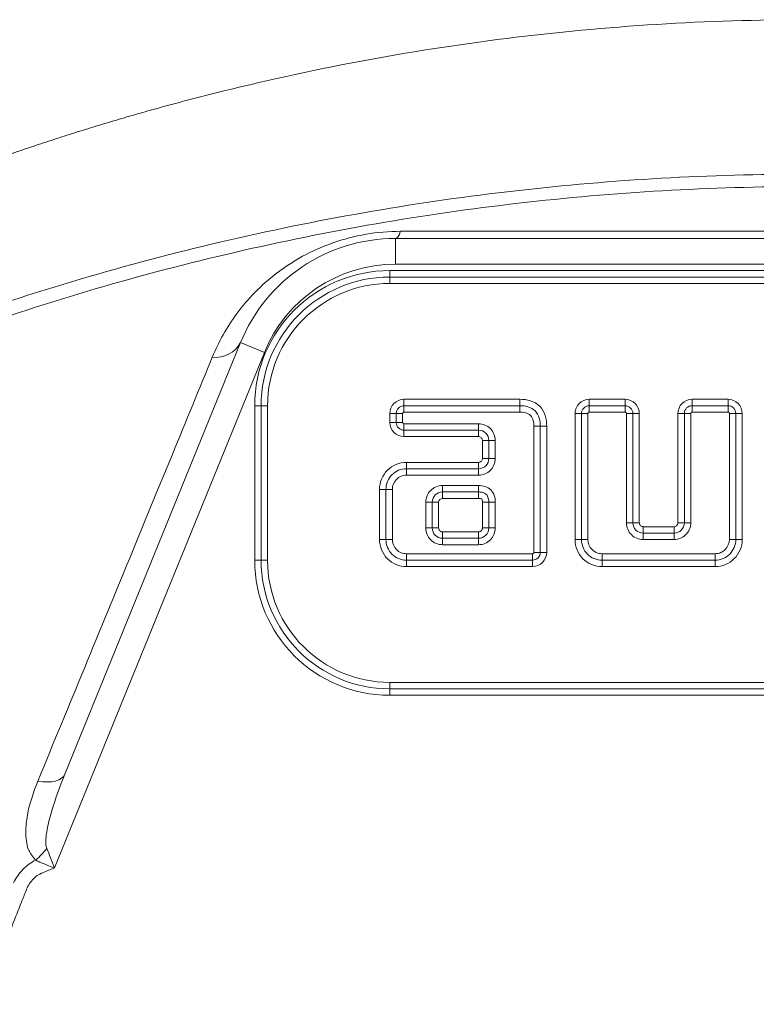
# Model space of a CAD drawing. Header units: millimetres. Extents: x 9 to 1131, y -444 to 1084.
# Tile 14 of 26: x 244 to 272, y 899 to 938. Entities that reach past the tile are written whole.
import ezdxf

# ---------------------------------------------------------------- set-up
doc = ezdxf.new("R2010")
doc.units = ezdxf.units.MM

msp = doc.modelspace()

# ---------------------------------------------------------------- linework, layer by layer
at = {"color": 7, "linetype": 'Continuous', "lineweight": 15}
for p, q in [((258.366, 929.193), (258.366, 928.193)), ((258.366, 929.193), (290.43, 929.193)), ((290.43, 928.193), (258.366, 928.193)), ((258.148, 927.943), (290.648, 927.943)), ((258.148, 927.693), (258.148, 927.943)), ((290.648, 927.693), (258.148, 927.693)), ((258.148, 927.693), (258.148, 927.443)), ((290.648, 927.443), (258.148, 927.443)), ((245.52, 908.379), (252.345, 925.144)), ((252.345, 925.144), (253.272, 924.767)), ((253.272, 924.767), (245.115, 904.732)), ((258.698, 922.943), (258.698, 922.693)), ((258.698, 922.943), (263.198, 922.943)), ((263.198, 922.943), (263.198, 922.693)), ((265.898, 922.943), (265.898, 922.693)), ((265.898, 922.943), (267.298, 922.943)), ((267.298, 922.693), (267.298, 922.943)), ((269.898, 922.693), (269.898, 922.943)), ((269.898, 922.943), (271.298, 922.943)), ((271.298, 922.943), (271.298, 922.693)), ((252.898, 916.693), (252.898, 922.693)), ((252.898, 922.693), (253.148, 922.693)), ((253.148, 922.693), (253.148, 916.693)), ((253.148, 922.693), (253.398, 922.693)), ((253.398, 922.693), (253.398, 916.693)), ((258.698, 922.693), (263.198, 922.693)), ((258.698, 922.693), (258.698, 922.443)), ((263.198, 922.443), (258.698, 922.443)), ((263.198, 922.693), (263.198, 922.443)), ((265.898, 922.693), (265.898, 922.443)), ((265.898, 922.693), (267.298, 922.693)), ((267.298, 922.443), (265.898, 922.443)), ((267.298, 922.693), (267.298, 922.443)), ((269.898, 922.443), (269.898, 922.693)), ((269.898, 922.693), (271.298, 922.693)), ((271.298, 922.443), (269.898, 922.443)), ((271.298, 922.443), (271.298, 922.693)), ((258.148, 922.393), (258.398, 922.393)), ((258.148, 922.043), (258.148, 922.393)), ((258.148, 922.043), (258.398, 922.043)), ((258.398, 922.393), (258.648, 922.393)), ((258.398, 922.043), (258.398, 922.393)), ((258.648, 922.043), (258.398, 922.043)), ((258.648, 922.393), (258.648, 922.043)), ((265.348, 922.393), (265.598, 922.393)), ((265.348, 917.493), (265.348, 922.393)), ((265.598, 922.393), (265.848, 922.393)), ((265.598, 917.493), (265.598, 922.393)), ((265.848, 922.393), (265.848, 917.493)), ((267.348, 918.143), (267.348, 922.393)), ((267.598, 922.393), (267.348, 922.393)), ((267.598, 922.393), (267.598, 918.143)), ((267.598, 922.393), (267.848, 922.393)), ((267.848, 922.393), (267.848, 918.143)), ((269.598, 922.393), (269.348, 922.393)), ((269.348, 918.143), (269.348, 922.393)), ((269.848, 922.393), (269.598, 922.393)), ((269.598, 918.143), (269.598, 922.393)), ((269.848, 922.393), (269.848, 918.143)), ((271.348, 917.493), (271.348, 922.393)), ((271.348, 922.393), (271.598, 922.393)), ((271.598, 922.393), (271.598, 917.493)), ((271.848, 922.393), (271.598, 922.393)), ((271.848, 922.393), (271.848, 917.493)), ((258.698, 921.993), (261.598, 921.993)), ((258.698, 921.993), (258.698, 921.743)), ((261.598, 921.743), (258.698, 921.743)), ((258.698, 921.493), (258.698, 921.743)), ((261.598, 921.993), (261.598, 921.743)), ((261.598, 921.743), (261.598, 921.493)), ((263.998, 921.893), (263.748, 921.893)), ((263.748, 916.993), (263.748, 921.893)), ((263.998, 921.893), (263.998, 916.993)), ((264.248, 921.893), (263.998, 921.893)), ((264.248, 921.893), (264.248, 916.993)), ((261.598, 921.493), (258.698, 921.493)), ((261.998, 921.343), (261.748, 921.343)), ((261.748, 920.643), (261.748, 921.343)), ((261.998, 920.643), (261.998, 921.343)), ((262.248, 921.343), (261.998, 921.343)), ((262.248, 921.343), (262.248, 920.643)), ((261.998, 920.643), (261.748, 920.643)), ((262.248, 920.643), (261.998, 920.643)), ((258.798, 920.243), (258.798, 920.493)), ((258.798, 920.493), (261.598, 920.493)), ((258.798, 919.993), (258.798, 920.243)), ((258.798, 920.243), (261.598, 920.243)), ((261.598, 920.243), (261.598, 920.493)), ((261.598, 919.993), (261.598, 920.243)), ((261.598, 919.993), (258.798, 919.993)), ((257.998, 919.443), (257.748, 919.443)), ((257.748, 917.493), (257.748, 919.443)), ((258.248, 919.443), (257.998, 919.443)), ((257.998, 917.493), (257.998, 919.443)), ((258.248, 919.443), (258.248, 917.493)), ((260.198, 919.593), (261.598, 919.593)), ((260.198, 919.593), (260.198, 919.343)), ((261.598, 919.593), (261.598, 919.343)), ((261.598, 919.343), (260.198, 919.343)), ((260.198, 919.093), (260.198, 919.343)), ((261.598, 919.093), (260.198, 919.093)), ((261.598, 919.093), (261.598, 919.343)), ((259.548, 917.943), (259.548, 918.943)), ((259.798, 918.943), (259.548, 918.943)), ((259.798, 918.943), (259.798, 917.943)), ((259.798, 918.943), (260.048, 918.943)), ((260.048, 918.943), (260.048, 917.943)), ((261.748, 918.943), (261.998, 918.943)), ((261.748, 917.943), (261.748, 918.943)), ((262.248, 918.943), (261.998, 918.943)), ((261.998, 917.943), (261.998, 918.943)), ((262.248, 918.943), (262.248, 917.943)), ((259.798, 917.943), (259.548, 917.943)), ((259.798, 917.943), (260.048, 917.943)), ((261.748, 917.943), (261.998, 917.943)), ((262.248, 917.943), (261.998, 917.943)), ((267.348, 918.143), (267.598, 918.143)), ((267.598, 918.143), (267.848, 918.143)), ((267.998, 917.743), (267.998, 917.993)), ((267.998, 917.993), (269.198, 917.993)), ((269.198, 917.743), (269.198, 917.993)), ((269.598, 918.143), (269.348, 918.143)), ((269.848, 918.143), (269.598, 918.143)), ((257.998, 917.493), (257.748, 917.493)), ((257.998, 917.493), (258.248, 917.493)), ((260.198, 917.543), (260.198, 917.793)), ((260.198, 917.793), (261.598, 917.793)), ((260.198, 917.543), (260.198, 917.293)), ((260.198, 917.543), (261.598, 917.543)), ((261.598, 917.543), (261.598, 917.793)), ((261.598, 917.543), (261.598, 917.293)), ((265.348, 917.493), (265.598, 917.493)), ((265.598, 917.493), (265.848, 917.493)), ((267.998, 917.493), (267.998, 917.743)), ((267.998, 917.743), (269.198, 917.743)), ((269.198, 917.493), (267.998, 917.493)), ((269.198, 917.493), (269.198, 917.743)), ((271.598, 917.493), (271.348, 917.493)), ((271.848, 917.493), (271.598, 917.493)), ((261.598, 917.293), (260.198, 917.293)), ((252.898, 916.693), (253.148, 916.693)), ((253.398, 916.693), (253.148, 916.693)), ((258.798, 916.943), (263.698, 916.943)), ((258.798, 916.693), (258.798, 916.943)), ((263.698, 916.693), (258.798, 916.693)), ((258.798, 916.693), (258.798, 916.443)), ((263.698, 916.693), (263.698, 916.943)), ((263.698, 916.443), (263.698, 916.693)), ((263.998, 916.993), (263.748, 916.993)), ((264.248, 916.993), (263.998, 916.993)), ((266.398, 916.943), (270.798, 916.943)), ((266.398, 916.693), (266.398, 916.943)), ((270.798, 916.693), (266.398, 916.693)), ((266.398, 916.443), (266.398, 916.693)), ((270.798, 916.693), (270.798, 916.943)), ((270.798, 916.443), (270.798, 916.693)), ((263.698, 916.443), (258.798, 916.443)), ((270.798, 916.443), (266.398, 916.443)), ((258.148, 911.943), (290.648, 911.943)), ((258.148, 911.943), (258.148, 911.693)), ((258.148, 911.443), (258.148, 911.693)), ((258.148, 911.693), (290.648, 911.693)), ((290.648, 911.443), (258.148, 911.443))]:
    msp.add_line(p, q, dxfattribs=at)
at = {"color": 7, "linetype": 'Continuous', "lineweight": 15, "flags": 128}
for points in [[(258.567, 929.47), (258.544, 929.407), (258.521, 929.351), (258.496, 929.303), (258.471, 929.264), (258.445, 929.233), (258.419, 929.211), (258.392, 929.197), (258.366, 929.193)], [(244.466, 908.106), (244.658, 908.081), (244.839, 908.073), (245.006, 908.083), (245.155, 908.111), (245.283, 908.155), (245.388, 908.216), (245.467, 908.291), (245.52, 908.379)]]:
    msp.add_lwpolyline(points, dxfattribs=at)
at = {"color": 7, "linetype": 'Continuous', "lineweight": 15}
for centre, radius, start, end in [((258.366, 922.693), 6.5, 90, 157.8468), ((258.366, 922.693), 5.5, 90, 157.8468), ((258.148, 922.693), 5.25, 90, 180), ((258.148, 922.693), 5, 90, 180), ((258.148, 922.693), 4.75, 90, 180), ((251.39, 925.653), 1.082, 262.4967, 331.9243), ((258.148, 916.693), 5.25, 180, 270), ((258.148, 916.693), 5, 180, 270), ((258.148, 916.693), 4.75, 180, 270), ((242.608, 907.184), 2.783, 309.6212, 322.5346)]:
    msp.add_arc(centre, radius, start, end, dxfattribs=at)
for points, knots in [([(230.496, 926.932), (230.755, 927.065), (231.27, 927.33), (232.049, 927.72), (232.831, 928.103), (233.614, 928.478), (234.4, 928.846), (235.188, 929.206), (235.978, 929.558), (236.77, 929.903), (237.564, 930.241), (238.36, 930.571), (239.157, 930.893), (239.957, 931.208), (240.758, 931.516), (241.561, 931.816), (242.365, 932.108), (243.171, 932.393), (243.978, 932.67), (244.786, 932.94), (245.596, 933.202), (246.407, 933.457), (247.22, 933.704), (248.033, 933.944), (248.848, 934.176), (249.663, 934.4), (250.479, 934.617), (252.888, 935.235), (256.924, 936.122), (262.688, 937.024), (268.517, 937.571), (274.398, 937.754), (280.279, 937.571), (286.108, 937.024), (291.872, 936.122), (296.186, 935.174), (299.137, 934.403), (300.767, 933.946), (302.393, 933.459), (304.014, 932.942), (305.63, 932.395), (307.241, 931.818), (308.845, 931.21), (310.442, 930.573), (312.032, 929.905), (313.614, 929.207), (315.187, 928.479), (316.753, 927.723), (317.783, 927.196), (318.3, 926.932)], [0, 0, 0, 0, 0.010086, 0.02013, 0.030133, 0.040096, 0.050018, 0.059901, 0.069744, 0.079549, 0.089316, 0.099045, 0.108737, 0.118392, 0.128011, 0.137595, 0.147144, 0.156658, 0.166139, 0.175586, 0.185, 0.194382, 0.203733, 0.213053, 0.222342, 0.231602, 0.240832, 0.250034, 0.312969, 0.375019, 0.437666, 0.500002, 0.562337, 0.624984, 0.687033, 0.74997, 0.768402, 0.78695, 0.80562, 0.824416, 0.843344, 0.862406, 0.881609, 0.900956, 0.920451, 0.940099, 0.959904, 0.97987, 1, 1, 1, 1]), ([(230.496, 921.541), (230.603, 921.593), (230.71, 921.645), (230.925, 921.749), (231.247, 921.904), (232.001, 922.263), (233.514, 922.962), (234.823, 923.534), (237.457, 924.639), (239.234, 925.326), (242.83, 926.599), (244.642, 927.182), (248.279, 928.24), (250.107, 928.716), (255.615, 929.986), (259.323, 930.622), (266.807, 931.476), (270.584, 931.693), (276.303, 931.693), (278.205, 931.638), (281.986, 931.423), (283.867, 931.262), (289.483, 930.621), (293.19, 929.984), (300.531, 928.291), (304.165, 927.236), (309.56, 925.327), (311.338, 924.64), (313.972, 923.534), (314.845, 923.153), (316.147, 922.563), (316.795, 922.263), (317.549, 921.904), (317.871, 921.749), (318.085, 921.645), (318.193, 921.593), (318.3, 921.541)], [0, 0, 0, 0, 0.003906, 0.003906, 0.007812, 0.015625, 0.03125, 0.0625, 0.0625, 0.125, 0.125, 0.1875, 0.1875, 0.25, 0.25, 0.375, 0.375, 0.5, 0.5, 0.5625, 0.5625, 0.625, 0.625, 0.75, 0.75, 0.875, 0.875, 0.9375, 0.9375, 0.96875, 0.96875, 0.984375, 0.992187, 0.996094, 0.996094, 1, 1, 1, 1]), ([(317.929, 921.098), (317.877, 921.125), (317.823, 921.15), (317.716, 921.201), (317.557, 921.279), (317.184, 921.459), (316.437, 921.814), (314.936, 922.509), (313.637, 923.076), (311.025, 924.175), (309.262, 924.858), (303.914, 926.756), (300.312, 927.808), (293.034, 929.496), (289.358, 930.133), (283.79, 930.775), (281.924, 930.937), (279.112, 931.099), (278.172, 931.14), (276.288, 931.195), (275.342, 931.208), (270.614, 931.208), (266.868, 930.99), (259.447, 930.134), (255.771, 929.498), (250.31, 928.231), (248.498, 927.757), (244.893, 926.703), (243.097, 926.122), (239.532, 924.857), (237.77, 924.174), (235.158, 923.076), (234.293, 922.698), (232.572, 921.916), (231.716, 921.513), (230.867, 921.098)], [0, 0, 0, 0, 0.001953, 0.001953, 0.003906, 0.007813, 0.015625, 0.03125, 0.0625, 0.0625, 0.125, 0.125, 0.25, 0.25, 0.375, 0.375, 0.4375, 0.4375, 0.46875, 0.46875, 0.5, 0.5, 0.625, 0.625, 0.75, 0.75, 0.8125, 0.8125, 0.875, 0.875, 0.9375, 0.9375, 0.96875, 0.96875, 1, 1, 1, 1]), ([(251.249, 924.58), (251.493, 925.174), (251.81, 925.746), (252.423, 926.567), (252.651, 926.836), (253.163, 927.358), (253.442, 927.606), (253.902, 927.958), (254.063, 928.072), (254.401, 928.293), (254.578, 928.399), (255.125, 928.697), (255.514, 928.873), (256.352, 929.168), (256.785, 929.28), (257.668, 929.431), (258.123, 929.47), (258.567, 929.47)], [0, 0, 0, 0, 0.25, 0.25, 0.375, 0.375, 0.5, 0.5, 0.5625, 0.5625, 0.625, 0.625, 0.75, 0.75, 0.875, 0.875, 1, 1, 1, 1]), ([(258.567, 929.47), (261.182, 929.471), (263.805, 929.472), (269.064, 929.473), (271.701, 929.474), (276.988, 929.474), (279.638, 929.473), (283.624, 929.472), (284.957, 929.472), (287.604, 929.471), (288.921, 929.47), (290.229, 929.47)], [0, 0, 0, 0, 0.25, 0.25, 0.5, 0.5, 0.75, 0.75, 0.875, 0.875, 1, 1, 1, 1]), ([(244.466, 908.106), (245.706, 911.11), (246.899, 914.004), (248.607, 918.151), (249.16, 919.495), (250.232, 922.102), (250.751, 923.365), (251.249, 924.58)], [0, 0, 0, 0, 0.5, 0.5, 0.75, 0.75, 1, 1, 1, 1]), ([(258.148, 922.393), (258.148, 922.538), (258.209, 922.68), (258.411, 922.882), (258.553, 922.943), (258.698, 922.943)], [0, 0, 0, 0, 0.5, 0.5, 1, 1, 1, 1]), ([(263.198, 922.943), (263.339, 922.943), (263.478, 922.928), (263.747, 922.843), (263.875, 922.772), (264.074, 922.573), (264.146, 922.447), (264.232, 922.177), (264.248, 922.035), (264.248, 921.893)], [0, 0, 0, 0, 0.25, 0.25, 0.5, 0.5, 0.75, 0.75, 1, 1, 1, 1]), ([(265.348, 922.393), (265.348, 922.538), (265.409, 922.68), (265.611, 922.882), (265.753, 922.943), (265.898, 922.943)], [0, 0, 0, 0, 0.5, 0.5, 1, 1, 1, 1]), ([(267.298, 922.943), (267.443, 922.943), (267.584, 922.882), (267.787, 922.68), (267.848, 922.538), (267.848, 922.393)], [0, 0, 0, 0, 0.5, 0.5, 1, 1, 1, 1]), ([(269.348, 922.393), (269.348, 922.538), (269.408, 922.68), (269.611, 922.883), (269.753, 922.943), (269.898, 922.943)], [0, 0, 0, 0, 0.5, 0.5, 1, 1, 1, 1]), ([(271.298, 922.943), (271.443, 922.943), (271.585, 922.883), (271.788, 922.68), (271.848, 922.538), (271.848, 922.393)], [0, 0, 0, 0, 0.5, 0.5, 1, 1, 1, 1]), ([(258.398, 922.393), (258.398, 922.471), (258.431, 922.549), (258.542, 922.659), (258.619, 922.693), (258.698, 922.693)], [0, 0, 0, 0, 0.5, 0.5, 1, 1, 1, 1]), ([(258.698, 922.443), (258.695, 922.443), (258.691, 922.443), (258.688, 922.442), (258.681, 922.44), (258.675, 922.437), (258.67, 922.433), (258.665, 922.429), (258.661, 922.425), (258.658, 922.421), (258.655, 922.417), (258.652, 922.412), (258.651, 922.408), (258.649, 922.403), (258.648, 922.398), (258.648, 922.393)], [0, 0, 0, 0, 0.00001021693, 0.00001021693, 0.00001021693, 0.00003049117, 0.00003049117, 0.00003049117, 0.0000478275, 0.0000478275, 0.0000478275, 0.00006273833, 0.00006273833, 0.00006273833, 0.00007778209, 0.00007778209, 0.00007778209, 0.00007778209]), ([(263.198, 922.693), (263.306, 922.693), (263.414, 922.683), (263.624, 922.623), (263.722, 922.571), (263.875, 922.418), (263.928, 922.318), (263.988, 922.111), (263.998, 922.002), (263.998, 921.893)], [0, 0, 0, 0, 0.25, 0.25, 0.5, 0.5, 0.75, 0.75, 1, 1, 1, 1]), ([(263.748, 921.893), (263.748, 921.969), (263.742, 922.045), (263.707, 922.191), (263.676, 922.264), (263.569, 922.371), (263.496, 922.402), (263.349, 922.437), (263.274, 922.443), (263.198, 922.443)], [0, 0, 0, 0, 0.25, 0.25, 0.5, 0.5, 0.75, 0.75, 1, 1, 1, 1]), ([(265.598, 922.393), (265.598, 922.471), (265.631, 922.549), (265.742, 922.659), (265.819, 922.693), (265.898, 922.693)], [0, 0, 0, 0, 0.5, 0.5, 1, 1, 1, 1]), ([(265.898, 922.443), (265.895, 922.443), (265.891, 922.443), (265.888, 922.442), (265.881, 922.44), (265.875, 922.437), (265.87, 922.433), (265.865, 922.429), (265.861, 922.425), (265.858, 922.421), (265.855, 922.417), (265.852, 922.412), (265.85, 922.408), (265.849, 922.403), (265.848, 922.398), (265.848, 922.393)], [0, 0, 0, 0, 0.00001021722, 0.00001021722, 0.00001021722, 0.00003063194, 0.00003063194, 0.00003063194, 0.00004798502, 0.00004798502, 0.00004798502, 0.00006278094, 0.00006278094, 0.00006278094, 0.00007771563, 0.00007771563, 0.00007771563, 0.00007771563]), ([(267.298, 922.693), (267.376, 922.693), (267.454, 922.659), (267.564, 922.549), (267.598, 922.472), (267.598, 922.393)], [0, 0, 0, 0, 0.5, 0.5, 1, 1, 1, 1]), ([(267.348, 922.393), (267.348, 922.397), (267.348, 922.4), (267.347, 922.403), (267.345, 922.408), (267.343, 922.413), (267.34, 922.418), (267.337, 922.423), (267.333, 922.427), (267.328, 922.431), (267.323, 922.435), (267.318, 922.438), (267.312, 922.44), (267.308, 922.442), (267.303, 922.443), (267.298, 922.443)], [0, 0, 0, 0, 0.00001024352, 0.00001024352, 0.00001024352, 0.00002596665, 0.00002596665, 0.00002596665, 0.00004445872, 0.00004445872, 0.00004445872, 0.00006268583, 0.00006268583, 0.00006268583, 0.00007745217, 0.00007745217, 0.00007745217, 0.00007745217]), ([(269.598, 922.393), (269.598, 922.471), (269.631, 922.55), (269.741, 922.66), (269.819, 922.693), (269.898, 922.693)], [0, 0, 0, 0, 0.5, 0.5, 1, 1, 1, 1]), ([(269.898, 922.443), (269.894, 922.443), (269.891, 922.443), (269.888, 922.442), (269.882, 922.441), (269.876, 922.438), (269.871, 922.435), (269.866, 922.432), (269.862, 922.428), (269.859, 922.423), (269.855, 922.419), (269.853, 922.414), (269.851, 922.409), (269.849, 922.404), (269.848, 922.399), (269.848, 922.393)], [0, 0, 0, 0, 0.00001041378, 0.00001041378, 0.00001041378, 0.00002858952, 0.00002858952, 0.00002858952, 0.00004559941, 0.00004559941, 0.00004559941, 0.00006198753, 0.00006198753, 0.00006198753, 0.00007840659, 0.00007840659, 0.00007840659, 0.00007840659]), ([(271.298, 922.693), (271.376, 922.693), (271.454, 922.66), (271.565, 922.55), (271.598, 922.472), (271.598, 922.393)], [0, 0, 0, 0, 0.5, 0.5, 1, 1, 1, 1]), ([(271.348, 922.393), (271.348, 922.397), (271.347, 922.4), (271.347, 922.404), (271.345, 922.409), (271.343, 922.415), (271.34, 922.42), (271.336, 922.425), (271.333, 922.429), (271.328, 922.432), (271.324, 922.436), (271.319, 922.438), (271.314, 922.44), (271.309, 922.442), (271.303, 922.443), (271.298, 922.443)], [0, 0, 0, 0, 0.0000104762, 0.0000104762, 0.0000104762, 0.00002865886, 0.00002865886, 0.00002865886, 0.00004560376, 0.00004560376, 0.00004560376, 0.00006198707, 0.00006198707, 0.00006198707, 0.00007839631, 0.00007839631, 0.00007839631, 0.00007839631]), ([(258.698, 921.493), (258.553, 921.493), (258.412, 921.555), (258.209, 921.757), (258.148, 921.898), (258.148, 922.043)], [0, 0, 0, 0, 0.5, 0.5, 1, 1, 1, 1]), ([(258.698, 921.743), (258.62, 921.743), (258.543, 921.777), (258.432, 921.888), (258.398, 921.964), (258.398, 922.043)], [0, 0, 0, 0, 0.5, 0.5, 1, 1, 1, 1]), ([(258.648, 922.043), (258.648, 922.04), (258.648, 922.036), (258.649, 922.033), (258.651, 922.028), (258.653, 922.023), (258.656, 922.019), (258.66, 922.014), (258.664, 922.009), (258.669, 922.005), (258.674, 922.001), (258.679, 921.998), (258.685, 921.996), (258.689, 921.994), (258.694, 921.993), (258.698, 921.993)], [0, 0, 0, 0, 0.00001034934, 0.00001034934, 0.00001034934, 0.00002612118, 0.00002612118, 0.00002612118, 0.0000450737, 0.0000450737, 0.0000450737, 0.00006341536, 0.00006341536, 0.00006341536, 0.00007678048, 0.00007678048, 0.00007678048, 0.00007678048]), ([(261.598, 921.993), (261.77, 921.993), (261.938, 921.923), (262.118, 921.743), (262.166, 921.671), (262.231, 921.513), (262.248, 921.429), (262.248, 921.343)], [0, 0, 0, 0, 0.5, 0.5, 0.75, 0.75, 1, 1, 1, 1]), ([(261.998, 921.343), (261.998, 921.447), (261.955, 921.552), (261.807, 921.7), (261.704, 921.743), (261.598, 921.743)], [0, 0, 0, 0, 0.5, 0.5, 1, 1, 1, 1]), ([(261.748, 921.343), (261.748, 921.36), (261.745, 921.377), (261.739, 921.393), (261.734, 921.409), (261.725, 921.424), (261.715, 921.437), (261.704, 921.45), (261.691, 921.462), (261.677, 921.471), (261.663, 921.48), (261.647, 921.486), (261.63, 921.49), (261.62, 921.492), (261.609, 921.493), (261.598, 921.493)], [0, 0, 0, 0, 0.0000506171, 0.0000506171, 0.0000506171, 0.0001012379, 0.0001012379, 0.0001012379, 0.0001520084, 0.0001520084, 0.0001520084, 0.0002024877, 0.0002024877, 0.0002024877, 0.0002346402, 0.0002346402, 0.0002346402, 0.0002346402]), ([(262.248, 920.643), (262.248, 920.471), (262.177, 920.303), (261.998, 920.123), (261.926, 920.075), (261.768, 920.009), (261.684, 919.993), (261.598, 919.993)], [0, 0, 0, 0, 0.5, 0.5, 0.75, 0.75, 1, 1, 1, 1]), ([(261.598, 920.243), (261.702, 920.243), (261.807, 920.286), (261.954, 920.434), (261.998, 920.537), (261.998, 920.643)], [0, 0, 0, 0, 0.5, 0.5, 1, 1, 1, 1]), ([(261.598, 920.493), (261.615, 920.493), (261.632, 920.495), (261.647, 920.501), (261.663, 920.506), (261.678, 920.515), (261.691, 920.525), (261.704, 920.536), (261.715, 920.548), (261.724, 920.562), (261.733, 920.576), (261.74, 920.592), (261.744, 920.609), (261.747, 920.62), (261.748, 920.631), (261.748, 920.643)], [0, 0, 0, 0, 0.0000501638, 0.0000501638, 0.0000501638, 0.0001004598, 0.0001004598, 0.0001004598, 0.0001495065, 0.0001495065, 0.0001495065, 0.0002003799, 0.0002003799, 0.0002003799, 0.0002346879, 0.0002346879, 0.0002346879, 0.0002346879]), ([(257.748, 919.443), (257.748, 919.582), (257.775, 919.718), (257.88, 919.972), (257.958, 920.089), (258.151, 920.284), (258.268, 920.362), (258.521, 920.466), (258.659, 920.493), (258.798, 920.493)], [0, 0, 0, 0, 0.25, 0.25, 0.5, 0.5, 0.75, 0.75, 1, 1, 1, 1]), ([(257.998, 919.443), (257.998, 919.652), (258.084, 919.861), (258.305, 920.084), (258.394, 920.144), (258.587, 920.223), (258.692, 920.243), (258.798, 920.243)], [0, 0, 0, 0, 0.5, 0.5, 0.75, 0.75, 1, 1, 1, 1]), ([(258.798, 919.993), (258.725, 919.993), (258.653, 919.98), (258.52, 919.925), (258.458, 919.884), (258.307, 919.731), (258.248, 919.589), (258.248, 919.443)], [0, 0, 0, 0, 0.25, 0.25, 0.5, 0.5, 1, 1, 1, 1]), ([(259.548, 918.943), (259.548, 919.115), (259.62, 919.282), (259.8, 919.461), (259.871, 919.51), (260.028, 919.576), (260.112, 919.593), (260.198, 919.593)], [0, 0, 0, 0, 0.5, 0.5, 0.75, 0.75, 1, 1, 1, 1]), ([(261.598, 919.593), (261.686, 919.593), (261.773, 919.583), (261.939, 919.528), (262.016, 919.483), (262.138, 919.36), (262.184, 919.282), (262.238, 919.116), (262.248, 919.03), (262.248, 918.943)], [0, 0, 0, 0, 0.25, 0.25, 0.5, 0.5, 0.75, 0.75, 1, 1, 1, 1]), ([(260.198, 919.343), (260.094, 919.343), (259.99, 919.298), (259.843, 919.151), (259.798, 919.049), (259.798, 918.943)], [0, 0, 0, 0, 0.5, 0.5, 1, 1, 1, 1]), ([(261.998, 918.943), (261.998, 918.997), (261.993, 919.051), (261.964, 919.155), (261.939, 919.206), (261.862, 919.283), (261.812, 919.309), (261.707, 919.338), (261.653, 919.343), (261.598, 919.343)], [0, 0, 0, 0, 0.25, 0.25, 0.5, 0.5, 0.75, 0.75, 1, 1, 1, 1]), ([(261.748, 918.943), (261.748, 918.969), (261.746, 918.995), (261.742, 919.02), (261.739, 919.032), (261.736, 919.045), (261.731, 919.057), (261.729, 919.06), (261.727, 919.064), (261.724, 919.067), (261.721, 919.07), (261.718, 919.073), (261.714, 919.075), (261.703, 919.08), (261.691, 919.084), (261.679, 919.086), (261.653, 919.092), (261.625, 919.093), (261.598, 919.093)], [0, 0, 0, 0, 0.000076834, 0.000076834, 0.000076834, 0.0001153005, 0.0001153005, 0.0001153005, 0.0001276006, 0.0001276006, 0.0001276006, 0.0001403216, 0.0001403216, 0.0001403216, 0.0001773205, 0.0001773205, 0.0001773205, 0.0002597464, 0.0002597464, 0.0002597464, 0.0002597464]), ([(260.198, 917.293), (260.026, 917.293), (259.859, 917.365), (259.678, 917.544), (259.629, 917.616), (259.564, 917.773), (259.548, 917.857), (259.548, 917.943)], [0, 0, 0, 0, 0.5, 0.5, 0.75, 0.75, 1, 1, 1, 1]), ([(259.798, 917.943), (259.798, 917.839), (259.841, 917.734), (259.989, 917.588), (260.092, 917.543), (260.198, 917.543)], [0, 0, 0, 0, 0.5, 0.5, 1, 1, 1, 1]), ([(260.048, 917.943), (260.048, 917.927), (260.05, 917.91), (260.055, 917.895), (260.061, 917.879), (260.069, 917.864), (260.079, 917.852), (260.089, 917.84), (260.101, 917.829), (260.113, 917.82), (260.128, 917.811), (260.144, 917.803), (260.161, 917.798), (260.173, 917.795), (260.185, 917.793), (260.198, 917.793)], [0, 0, 0, 0, 0.0000489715, 0.0000489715, 0.0000489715, 0.0000982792, 0.0000982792, 0.0000982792, 0.000144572, 0.000144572, 0.000144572, 0.0001970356, 0.0001970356, 0.0001970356, 0.000234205, 0.000234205, 0.000234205, 0.000234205]), ([(262.248, 917.943), (262.248, 917.771), (262.179, 917.602), (261.999, 917.422), (261.926, 917.374), (261.768, 917.309), (261.684, 917.293), (261.598, 917.293)], [0, 0, 0, 0, 0.5, 0.5, 0.75, 0.75, 1, 1, 1, 1]), ([(261.598, 917.543), (261.702, 917.543), (261.808, 917.585), (261.956, 917.732), (261.998, 917.837), (261.998, 917.943)], [0, 0, 0, 0, 0.5, 0.5, 1, 1, 1, 1]), ([(261.598, 917.793), (261.616, 917.793), (261.634, 917.796), (261.651, 917.802), (261.667, 917.807), (261.683, 917.816), (261.697, 917.828), (261.71, 917.838), (261.721, 917.851), (261.729, 917.866), (261.736, 917.879), (261.742, 917.894), (261.745, 917.909), (261.747, 917.92), (261.748, 917.932), (261.748, 917.943)], [0, 0, 0, 0, 0.0000532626, 0.0000532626, 0.0000532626, 0.0001068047, 0.0001068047, 0.0001068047, 0.0001562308, 0.0001562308, 0.0001562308, 0.0002025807, 0.0002025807, 0.0002025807, 0.0002362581, 0.0002362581, 0.0002362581, 0.0002362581]), ([(267.998, 917.493), (267.826, 917.493), (267.658, 917.564), (267.479, 917.744), (267.431, 917.816), (267.365, 917.973), (267.348, 918.057), (267.348, 918.143)], [0, 0, 0, 0, 0.5, 0.5, 0.75, 0.75, 1, 1, 1, 1]), ([(267.598, 918.143), (267.598, 918.039), (267.642, 917.934), (267.789, 917.787), (267.892, 917.743), (267.998, 917.743)], [0, 0, 0, 0, 0.5, 0.5, 1, 1, 1, 1]), ([(267.848, 918.143), (267.848, 918.126), (267.851, 918.11), (267.856, 918.094), (267.862, 918.079), (267.87, 918.064), (267.88, 918.051), (267.891, 918.038), (267.903, 918.026), (267.918, 918.017), (267.932, 918.007), (267.949, 918), (267.966, 917.997), (267.976, 917.994), (267.987, 917.993), (267.998, 917.993)], [0, 0, 0, 0, 0.0000490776, 0.0000490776, 0.0000490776, 0.0000980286, 0.0000980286, 0.0000980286, 0.000149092, 0.000149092, 0.000149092, 0.0002016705, 0.0002016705, 0.0002016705, 0.0002333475, 0.0002333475, 0.0002333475, 0.0002333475]), ([(269.848, 918.143), (269.848, 917.971), (269.775, 917.804), (269.596, 917.624), (269.525, 917.575), (269.368, 917.51), (269.284, 917.493), (269.198, 917.493)], [0, 0, 0, 0, 0.5, 0.5, 0.75, 0.75, 1, 1, 1, 1]), ([(269.198, 917.743), (269.302, 917.743), (269.406, 917.787), (269.552, 917.935), (269.598, 918.037), (269.598, 918.143)], [0, 0, 0, 0, 0.5, 0.5, 1, 1, 1, 1]), ([(269.198, 917.993), (269.214, 917.993), (269.23, 917.996), (269.245, 918.001), (269.261, 918.006), (269.275, 918.014), (269.288, 918.024), (269.3, 918.034), (269.311, 918.046), (269.32, 918.06), (269.331, 918.075), (269.339, 918.092), (269.343, 918.109), (269.346, 918.12), (269.348, 918.131), (269.348, 918.143)], [0, 0, 0, 0, 0.0000481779, 0.0000481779, 0.0000481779, 0.0000964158, 0.0000964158, 0.0000964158, 0.0001446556, 0.0001446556, 0.0001446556, 0.0001993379, 0.0001993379, 0.0001993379, 0.0002328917, 0.0002328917, 0.0002328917, 0.0002328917]), ([(258.798, 916.443), (258.659, 916.443), (258.523, 916.469), (258.268, 916.574), (258.152, 916.652), (257.863, 916.944), (257.748, 917.215), (257.748, 917.493)], [0, 0, 0, 0, 0.25, 0.25, 0.5, 0.5, 1, 1, 1, 1]), ([(258.798, 916.693), (258.694, 916.693), (258.588, 916.713), (258.394, 916.792), (258.306, 916.852), (258.085, 917.075), (257.998, 917.281), (257.998, 917.493)], [0, 0, 0, 0, 0.25, 0.25, 0.5, 0.5, 1, 1, 1, 1]), ([(258.248, 917.493), (258.248, 917.348), (258.308, 917.205), (258.46, 917.052), (258.52, 917.011), (258.654, 916.956), (258.725, 916.943), (258.798, 916.943)], [0, 0, 0, 0, 0.5, 0.5, 0.75, 0.75, 1, 1, 1, 1]), ([(266.398, 916.443), (266.259, 916.443), (266.123, 916.47), (265.869, 916.575), (265.753, 916.653), (265.463, 916.944), (265.348, 917.216), (265.348, 917.493)], [0, 0, 0, 0, 0.25, 0.25, 0.5, 0.5, 1, 1, 1, 1]), ([(266.398, 916.693), (266.294, 916.693), (266.189, 916.713), (265.995, 916.793), (265.907, 916.853), (265.686, 917.075), (265.598, 917.282), (265.598, 917.493)], [0, 0, 0, 0, 0.25, 0.25, 0.5, 0.5, 1, 1, 1, 1]), ([(265.848, 917.493), (265.848, 917.348), (265.909, 917.206), (266.06, 917.053), (266.121, 917.012), (266.254, 916.957), (266.325, 916.943), (266.398, 916.943)], [0, 0, 0, 0, 0.5, 0.5, 0.75, 0.75, 1, 1, 1, 1]), ([(270.798, 916.943), (270.87, 916.943), (270.943, 916.957), (271.074, 917.012), (271.135, 917.054), (271.285, 917.207), (271.348, 917.348), (271.348, 917.493)], [0, 0, 0, 0, 0.25, 0.25, 0.5, 0.5, 1, 1, 1, 1]), ([(271.598, 917.493), (271.598, 917.285), (271.507, 917.077), (271.289, 916.854), (271.2, 916.793), (271.009, 916.713), (270.904, 916.693), (270.798, 916.693)], [0, 0, 0, 0, 0.5, 0.5, 0.75, 0.75, 1, 1, 1, 1]), ([(271.848, 917.493), (271.848, 917.216), (271.73, 916.945), (271.442, 916.654), (271.326, 916.575), (271.074, 916.47), (270.936, 916.443), (270.798, 916.443)], [0, 0, 0, 0, 0.5, 0.5, 0.75, 0.75, 1, 1, 1, 1]), ([(263.698, 916.943), (263.701, 916.943), (263.705, 916.943), (263.708, 916.944), (263.714, 916.945), (263.72, 916.948), (263.725, 916.951), (263.73, 916.955), (263.734, 916.958), (263.737, 916.963), (263.741, 916.967), (263.743, 916.972), (263.745, 916.977), (263.747, 916.982), (263.748, 916.987), (263.748, 916.993)], [0, 0, 0, 0, 0.00001070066, 0.00001070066, 0.00001070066, 0.00002901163, 0.00002901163, 0.00002901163, 0.0000460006, 0.0000460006, 0.0000460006, 0.0000622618, 0.0000622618, 0.0000622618, 0.00007856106, 0.00007856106, 0.00007856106, 0.00007856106]), ([(263.998, 916.993), (263.998, 916.915), (263.965, 916.836), (263.854, 916.726), (263.777, 916.693), (263.698, 916.693)], [0, 0, 0, 0, 0.5, 0.5, 1, 1, 1, 1]), ([(264.248, 916.993), (264.248, 916.848), (264.188, 916.706), (263.985, 916.503), (263.843, 916.443), (263.698, 916.443)], [0, 0, 0, 0, 0.5, 0.5, 1, 1, 1, 1]), ([(245.52, 908.379), (245.328, 907.908), (245.152, 907.433), (244.937, 906.71), (244.873, 906.466), (244.805, 906.098), (244.787, 905.975), (244.777, 905.79), (244.776, 905.728), (244.785, 905.607), (244.794, 905.547), (244.817, 905.492)], [0, 0, 0, 0, 0.5, 0.5, 0.75, 0.75, 0.875, 0.875, 0.9375, 0.9375, 1, 1, 1, 1]), ([(244.095, 905.464), (244.025, 905.671), (244.001, 905.894), (244.001, 906.34), (244.025, 906.562), (244.145, 907.228), (244.287, 907.672), (244.466, 908.106)], [0, 0, 0, 0, 0.25, 0.25, 0.5, 0.5, 1, 1, 1, 1]), ([(244.383, 905.041), (244.321, 905.104), (244.268, 905.172), (244.197, 905.278), (244.175, 905.314), (244.143, 905.37), (244.133, 905.388), (244.113, 905.426), (244.103, 905.445), (244.095, 905.464)], [0, 0, 0, 0, 0.5, 0.5, 0.75, 0.75, 0.875, 0.875, 1, 1, 1, 1]), ([(244.817, 905.492), (244.866, 905.375), (244.913, 905.25), (245.013, 904.994), (245.064, 904.862), (245.115, 904.732)], [0, 0, 0, 0, 0.5, 0.5, 1, 1, 1, 1]), ([(243.524, 904.158), (243.57, 904.252), (243.625, 904.342), (243.745, 904.513), (243.812, 904.593), (243.957, 904.742), (244.036, 904.811), (244.204, 904.937), (244.292, 904.992), (244.383, 905.041)], [0, 0, 0, 0, 0.25, 0.25, 0.5, 0.5, 0.75, 0.75, 1, 1, 1, 1]), ([(244.383, 905.041), (244.408, 905.025), (244.433, 905.008), (244.473, 904.983), (244.489, 904.979), (244.519, 904.967), (244.534, 904.961), (244.61, 904.931), (244.672, 904.907), (244.86, 904.833), (244.988, 904.782), (245.115, 904.732)], [0, 0, 0, 0, 0.125, 0.125, 0.1875, 0.1875, 0.25, 0.25, 0.5, 0.5, 1, 1, 1, 1]), ([(245.115, 904.732), (244.963, 904.671), (244.812, 904.61), (244.586, 904.518), (244.513, 904.48), (244.377, 904.386), (244.314, 904.332), (244.203, 904.212), (244.153, 904.144), (244.071, 904.002), (244.041, 903.926), (243.949, 903.699), (243.888, 903.548), (243.584, 902.792), (243.35, 902.183), (242.668, 900.35), (242.243, 899.116), (241.064, 895.387), (240.405, 892.878), (239.339, 887.811), (238.932, 885.254), (238.37, 880.093), (238.216, 877.484), (238.182, 873.571), (238.203, 872.268), (238.31, 869.676), (238.395, 868.385), (238.746, 864.526), (239.106, 861.973), (240.077, 856.906), (240.687, 854.393), (241.795, 850.652), (242.197, 849.409), (243.061, 846.948), (243.524, 845.728), (244.016, 844.52)], [0, 0, 0, 0, 0.007812, 0.007812, 0.011719, 0.011719, 0.015625, 0.015625, 0.019531, 0.019531, 0.023437, 0.023437, 0.03125, 0.03125, 0.0625, 0.0625, 0.125, 0.125, 0.25, 0.25, 0.375, 0.375, 0.5, 0.5, 0.5625, 0.5625, 0.625, 0.625, 0.75, 0.75, 0.875, 0.875, 0.9375, 0.9375, 1, 1, 1, 1])]:
    msp.add_open_spline(points, degree=3, knots=knots, dxfattribs=at)
msp.add_open_spline([(260.198, 919.093), (260.119, 919.093), (260.048, 919.022), (260.048, 918.943)], degree=3, dxfattribs=at)

doc.saveas('drawing.dxf')
